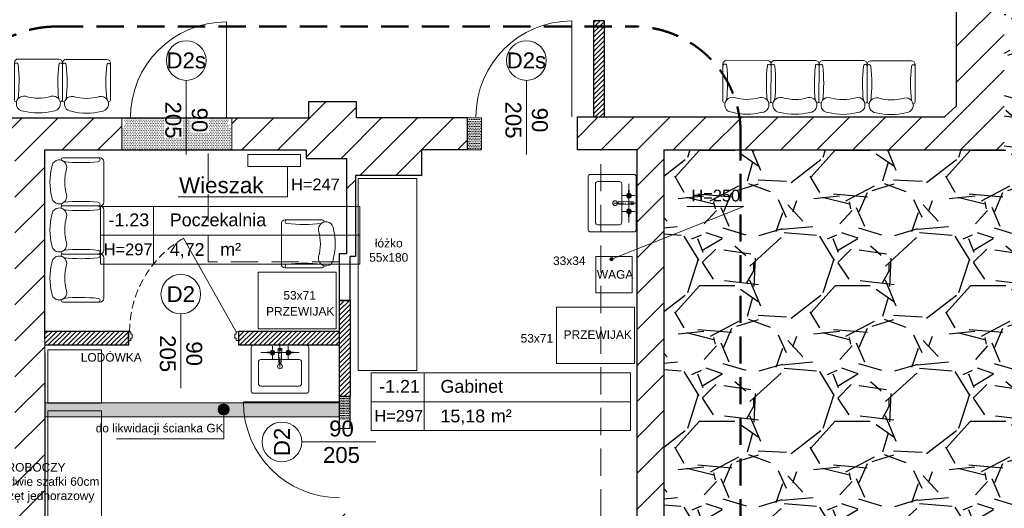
# Model space of a CAD drawing. Header units: millimetres. Extents: x 26866 to 1024070, y -428191 to 408885.
# Tile 232 of 248: x 211570 to 220796, y 390923 to 395503. Entities that reach past the tile are written whole.
import ezdxf

# ---------------------------------------------------------------- set-up
doc = ezdxf.new("R2010")
doc.units = ezdxf.units.MM
doc.header["$LTSCALE"] = 2
for name, pattern in [('DASHED', [19.05, 12.7, -6.35]), ('HIDDEN', [9.525, 6.35, -3.175]), ('HIDDENX2', [19.05, 12.7, -6.35])]:
    doc.linetypes.add(name, pattern=pattern)
for name, color, linetype, lineweight in [('0_OPIS', 7, 'Continuous', 13), ('3DPLAN_A_DRZWI', 173, 'Continuous', 5), ('3DPLAN_A_TABELKA POMIESZCZEŃ', 7, 'Continuous', 0), ('3DPLAN_A_WYSOKOŚCI ZMIANA', 144, 'HIDDENX2', 5), ('A_6_STOLARKA_DRZWI', 6, 'Continuous', 0), ('A_MEBLE', 9, 'Continuous', 5), ('A_STOL_OPIS', 55, 'Continuous', 5), ('A_WYBURZENIA', 6, 'Continuous', 0), ('A_ZESTAWIENIE STOLARKI', 3, 'Continuous', 15), ('AW_MEB_KUCH', 23, 'Continuous', 0), ('AW_WYM_WEW', 9, 'Continuous', 0), ('Opisy', 7, 'Continuous', 13)]:
    doc.layers.add(name, color=color, linetype=linetype, lineweight=lineweight)
for name, color, linetype in [('3DPLAN_A_KRESKOWANIE 1', 253, 'Continuous'), ('3DPLAN_A_OPIS', 8, 'Continuous'), ('3DPLAN_A_POMIESZCZENIE NUMER', 100, 'Continuous'), ('3DPLAN_K_NOŚNA', 7, 'Continuous'), ('A_POMIESZCZENIE OPIS', 100, 'Continuous')]:
    doc.layers.add(name, color=color, linetype=linetype)
doc.layers.add('FURNITURE ZD 1 500', color=7, linetype='Continuous', lineweight=13, true_color=0x9fa8a5)
doc.styles.add('ARIAL', font='arial.ttf')
doc.styles.add('TABEL1', font='txt')
pattern_1 = [(0, (11654.2993, -5535.6935), (0.79375, 1.5875), [0, -1.5875])]
pattern_2 = [(45, (23044.838, -26883.88), (-16.83798, 16.83798), [])]

# ---------------------------------------------------------------- blocks, each defined once
blk = doc.blocks.new('sillon 1')
for p, q in [((-0.331, -0.689), (-0.33, -0.178)), ((-0.305, -0.152), (-0.305, -0.152)), ((0.305, -0.152), (0.305, -0.152)), ((0.33, -0.178), (0.33, -0.689)), ((0.279, -0.739), (-0.28, -0.74))]:
    blk.add_line(p, q)
for centre, radius, start, end in [((0, -0.825), 0.825, 75.7655, 104.2656), ((-0.2, -0.128), 0.103, 91.5852, 282.6959), ((0.2, -0.128), 0.103, 257.3352, 88.4459), ((-0.305, -0.178), 0.0254, 90.0156, 180.0156), ((-2.455, -0.425), 2.188, 353.7526, 6.1565), ((0, -0.838), 0.635, 73.7554, 106.2758), ((2.454, -0.429), 2.188, 173.7526, 186.1565), ((0.305, -0.178), 0.0254, 0.0156, 90.0156), ((-0.305, -0.663), 0.0254, 180.0156, 0.0156), ((0.304, -0.663), 0.0254, 180.0156, 0.0156), ((-0.28, -0.689), 0.0508, 180.0156, 270.0156), ((0.279, -0.689), 0.0508, 270.0156, 0.0156)]:
    blk.add_arc(centre, radius, start, end)
blk = doc.blocks.new('D 90')
at = {"layer": '3DPLAN_A_DRZWI', "lineweight": 20}
blk.add_line((2.09, 3.66), (45, 79.79), dxfattribs=at)
at = {"layer": '3DPLAN_A_DRZWI'}
for points in [[(0, 3.66), (2.09, 3.66), (2.09, 1.57), (3.14, 1.57), (3.14, -1.57), (2.09, -1.57), (2.09, -3.66), (0, -3.66), (0, 3.66)], [(90, 3.66), (87.91, 3.66), (87.91, 1.57), (86.86, 1.57), (86.86, -1.57), (87.91, -1.57), (87.91, -3.66), (90, -3.66), (90, 3.66)]]:
    blk.add_lwpolyline(points, dxfattribs=at)
at = {"layer": '3DPLAN_A_DRZWI', "linetype": 'HIDDEN', "ltscale": 0.5}
blk.add_arc((1.03, 3.65), 87.92, 0.00563, 59.99437, dxfattribs=at)
blk = doc.blocks.new('tabelka dla tp')
at = {"layer": '3DPLAN_A_TABELKA POMIESZCZEŃ'}
for p, q in [((49.7, 54), (49.7, 0)), ((0, 27), (243.13, 27))]:
    blk.add_line(p, q, dxfattribs=at)
blk.add_lwpolyline([(0, 54), (243.13, 54), (243.13, 0), (0, 0)], close=True, dxfattribs=at)
at = {"layer": '3DPLAN_A_POMIESZCZENIE NUMER', "color": 7, "style": 'ARIAL'}
blk.add_attdef('NUMER', (2.23, 35.39), '', height=12, dxfattribs=at)
at = {"layer": 'A_POMIESZCZENIE OPIS', "insert": (112.2, 19.75), "char_height": 12, "width": 36.4122, "attachment_point": 1, "style": 'ARIAL'}
blk.add_mtext('{\\C7;m²}', dxfattribs=at)
at = {"layer": 'A_POMIESZCZENIE OPIS', "color": 7, "style": 'ARIAL'}
for tag, p in [('NAZWA', (51.73, 35.39)), ('POWIERZCHNIA', (51.06, 7.24))]:
    blk.add_attdef(tag, p, '', height=12, dxfattribs=at)
blk = doc.blocks.new('kondygnacja -1')
at = {"layer": '3DPLAN_A_KRESKOWANIE 1'}
h = blk.add_hatch(dxfattribs=at)
h.set_pattern_fill('ANSI31', color=256, scale=7.5, style=0)
h.set_pattern_definition(pattern_2)
h.paths.add_polyline_path([(31677.49, -24430.84), (30214.87, -24430.84), (30214.87, -24470.84), (30429.61, -24470.84), (30429.61, -24477.84), (30447.61, -24477.84), (30447.61, -24818.84), (30476.61, -24818.84), (30476.61, -24470.84), (31012.61, -24470.84), (31012.61, -24478.84), (31079.61, -24478.84), (31079.61, -24470.84), (31638.61, -24470.84), (31638.61, -25036.84), (31079.61, -25036.84), (31079.61, -25028.84), (31012.61, -25028.84), (31012.61, -25036.84), (30611.38, -25036.84), (30611.38, -25072.84), (31023.61, -25072.84), (31034.61, -25082.84), (31034.61, -25330.84), (31023.61, -25340.84), (30831.4, -25340.84, -0.038531), (30832.58, -25356.18), (30832.58, -25371.84), (31079.61, -25371.84), (31079.61, -25072.84), (31638.61, -25072.84), (31638.61, -25943.84), (30832.58, -25943.84), (30832.58, -26009.84), (31677.49, -26009.84)])
h.paths.add_polyline_path([(30682.61, -26009.84), (30832.58, -26009.84), (30832.58, -25943.84), (30760.61, -25943.84), (30760.61, -25454.67), (30735.61, -25464.58), (30735.61, -25943.84), (30682.61, -25943.84)])
h.paths.add_polyline_path([(30679.61, -25371.84), (30735.61, -25371.84), (30735.61, -25464.58), (30760.61, -25454.67), (30760.61, -25371.84), (30832.58, -25371.84), (30832.58, -25356.18, 0.038531), (30831.4, -25340.84), (30679.61, -25340.84)])
h.paths.add_polyline_path([(30355.83, -25371.84), (30425.61, -25371.84), (30425.61, -25379.84), (30463.61, -25379.84), (30463.61, -25424.74), (30471.61, -25424.74), (30471.61, -25395.84), (30533.61, -25395.84), (30533.61, -25371.84), (30576.61, -25371.84), (30576.61, -25341.84), (30472.61, -25341.84), (30472.61, -25326.84), (30427.61, -25326.84), (30427.61, -25341.84), (30355.83, -25341.84)])
h.paths.add_polyline_path([(30456.61, -25936.84), (30425.61, -25936.84), (30425.61, -25945.84), (30380.61, -25945.84), (30380.61, -26009.84), (30512.61, -26009.84), (30512.61, -25943.84), (30466.61, -25943.84), (30466.61, -25712.84), (30456.61, -25712.84)])
h.paths.add_polyline_path([(28888.61, -25941.84), (28888.61, -26009.84), (29013.61, -26009.84), (29013.61, -25941.84)])
h.paths.add_polyline_path([(28591.17, -26009.84), (28591.17, -25944.84), (28547.61, -25944.84), (28547.61, -26009.84)])
h.paths.add_polyline_path([(28624.61, -25870.53), (28654.8, -25870.53), (28654.8, -25924.53), (28624.61, -25924.53), (28624.61, -25944.84), (28591.17, -25944.84), (28591.17, -26009.84), (28713.61, -26009.84), (28713.61, -25941.84), (28672.61, -25941.84), (28672.61, -25932.84), (28657.61, -25932.84), (28657.61, -25716.84), (28624.61, -25716.84)])
h.paths.add_polyline_path([(28372.61, -25944.84), (28328.61, -25944.84), (28328.61, -25907.84), (28282.61, -25907.84), (28282.61, -25944.84), (28248.61, -25944.84), (28248.61, -26009.84), (28372.61, -26009.84)])
h.paths.add_polyline_path([(28092.61, -25563.84), (28054.61, -25563.84), (28054.61, -25383.84), (28067.6, -25383.84), (28067.61, -25375.84), (28340.61, -25375.84), (28340.61, -25341.84), (28070.61, -25341.84), (28070.61, -25332.84), (28030.61, -25332.84), (28030.61, -25395.6), (28048.71, -25395.6), (28048.71, -25449.6), (28030.61, -25449.6), (28030.61, -26009.84), (28073.61, -26009.84), (28073.61, -25944.84), (28054.61, -25944.84), (28054.61, -25668.84), (28092.61, -25668.84)])
h.paths.add_polyline_path([(27949.61, -25495.75), (27949.61, -25507.75), (27983.29, -25507.75), (27983.29, -25521.75), (27949.61, -25521.75), (27949.61, -25531.84), (27999.61, -25531.84), (27999.61, -25934.84), (27982.61, -25934.84), (27982.61, -25942.84), (27947.61, -25942.84), (27947.61, -26009.84), (28026.62, -26009.84), (28026.62, -25449.6), (27999.61, -25449.6), (27999.61, -25463.84), (27949.61, -25463.84), (27949.61, -25481.75), (27983.29, -25481.75), (27983.29, -25495.75)])
h.paths.add_polyline_path([(27982.61, -25361.84), (27952.61, -25361.84), (27952.61, -25332.84), (28026.62, -25332.84), (28026.62, -25395.6), (27999.61, -25395.6), (27999.61, -25377.84), (27982.61, -25377.84)])
h.paths.add_polyline_path([(26818.61, -25892.84), (26781.49, -25892.84), (26781.49, -26009.84), (26894.54, -26009.84), (26894.54, -25942.84), (26830.61, -25942.84), (26830.61, -25930.84), (26818.61, -25930.84)])
h.paths.add_polyline_path([(26894.54, -26009.84), (27115.94, -26009.84), (27115.94, -25942.84), (26894.54, -25942.84)])
h.paths.add_polyline_path([(27115.94, -25942.84), (27115.94, -26009.84), (27466.61, -26009.84), (27466.61, -25942.84), (27427.61, -25942.84), (27427.61, -25933.84), (27384.61, -25933.84), (27384.61, -25942.84)])
h.paths.add_polyline_path([(27641.61, -25942.84), (27641.61, -26009.84), (27802.61, -26009.84), (27802.61, -25942.84)])
h.paths.add_polyline_path([(30621.1, -25040.47), (30688.37, -25040.47), (30688.37, -25072.87), (30621.1, -25072.87)], flags=24)
h = blk.add_hatch(dxfattribs=at)
h.set_pattern_fill('ANSI31', color=256, scale=7.5, style=0)
h.set_pattern_definition(pattern_2)
h.paths.add_polyline_path([(29010.61, -24430.84), (28888.61, -24430.84), (28888.61, -24472.84), (29010.61, -24472.84)])
h.paths.add_polyline_path([(29275.57, -25037.84), (29257.61, -25037.84), (29257.61, -24471.84), (29273.61, -24471.84), (29273.61, -24468.84), (29303.61, -24468.84), (29303.61, -24430.84), (29185.61, -24430.84), (29185.61, -24471.84), (29228.61, -24471.84), (29228.61, -25049.84), (29175.02, -25049.84), (29175.02, -25053.06, 0.060091), (29177.89, -25076.84), (29272.38, -25076.84)])
h.paths.add_polyline_path([(29273.61, -25072.84), (29380.61, -25072.84), (29380.61, -25037.84), (29275.57, -25037.84), (29272.38, -25076.84), (29273.61, -25076.84)])
h.paths.add_polyline_path([(29498.61, -25037.84), (29480.61, -25037.84), (29480.61, -25072.84), (29708.61, -25072.84), (29708.61, -25039.85), (29536.61, -25039.85), (29536.61, -24939.85), (29498.61, -24939.85)])
h.paths.add_polyline_path([(29566.61, -24430.84), (29473.61, -24430.84), (29473.61, -24468.84), (29498.61, -24468.84), (29498.61, -24727.87), (29524.78, -24727.87), (29524.78, -24781.87), (29498.61, -24781.87), (29498.61, -24826.85), (29536.61, -24826.85), (29536.61, -24470.85), (29566.61, -24470.85)])
h.paths.add_polyline_path([(29736.61, -24430.84), (29736.61, -24470.85), (29828.61, -24470.85), (29828.61, -24472.85), (29873.61, -24472.85), (29873.61, -24470.85), (30016.87, -24470.85), (30016.87, -24430.84)])
h.paths.add_polyline_path([(30016.87, -24470.85), (30112.84, -24470.85), (30112.84, -24430.84), (30016.87, -24430.84)])
h.paths.add_polyline_path([(29864.61, -25141.84), (29835.61, -25141.84), (29835.61, -25153.06), (29864.61, -25153.06)])
h.paths.add_polyline_path([(29864.61, -25087.84), (29880.61, -25069.84), (30213.45, -25069.84, 0.042168), (30214.87, -25053.06), (30214.87, -25041.84), (30178.61, -25041.84), (30178.61, -24470.84), (30214.87, -24470.84), (30214.87, -24430.84), (30112.84, -24430.84), (30112.84, -24470.85), (30115.61, -24470.85), (30115.61, -24477.85), (30159.61, -24477.85), (30159.61, -25039.85), (29899.61, -25039.85), (29899.61, -25026.85), (29826.61, -25026.85), (29826.61, -25039.85), (29803.61, -25039.85), (29803.61, -25072.84), (29819.61, -25072.84), (29835.61, -25088.84), (29835.61, -25153.06), (29864.61, -25153.06)])
h.paths.add_polyline_path([(29463.61, -25369.84), (29509.61, -25369.84), (29509.61, -25408.84), (29538.61, -25408.84), (29538.61, -25366.84), (29765.61, -25366.84), (29765.61, -25448.84), (29937.61, -25448.84), (29937.61, -25366.84), (30091.06, -25366.84), (30091.06, -25356.18, -0.035999), (30092.09, -25341.84), (29880.61, -25341.84), (29864.61, -25325.84), (29864.61, -25261.84), (29835.61, -25261.84), (29835.61, -25325.84), (29819.61, -25341.84), (29463.61, -25341.84)])
h.paths.add_polyline_path([(30252.83, -25342.15), (30252.83, -25341.84), (30092.09, -25341.84, 0.035999), (30091.06, -25356.18), (30091.06, -25366.84), (30152.61, -25366.84), (30152.61, -25937.84), (30091.06, -25937.84), (30091.06, -26009.84), (30210.61, -26009.84), (30210.61, -25945.84), (30180.61, -25945.84), (30180.61, -25371.84), (30252.83, -25371.84), (30252.83, -25350.58), (30252.33, -25350.58), (30252.33, -25342.15)])
h.paths.add_polyline_path([(30081.99, -25665.13), (30231.69, -25665.13), (30231.69, -25700.22), (30081.99, -25700.22)], flags=9)
h.paths.add_polyline_path([(29875.61, -25931.84), (29829.61, -25931.84), (29829.61, -25937.84), (29781.61, -25937.84), (29781.61, -26009.84), (29917.61, -26009.84), (29917.61, -25937.84), (29875.61, -25937.84)])
h.paths.add_polyline_path([(29611.61, -26009.84), (29611.61, -25937.84), (29538.61, -25937.84), (29538.61, -25683.8), (29507.61, -25683.8), (29507.61, -25943.84), (29482.61, -25943.84), (29482.61, -26009.84)])
h.paths.add_polyline_path([(29282.81, -25653.75), (29568.72, -25653.75), (29568.72, -25738.67), (29282.81, -25738.67)], flags=9)
h.paths.add_polyline_path([(29479.61, -25623.84), (29507.61, -25623.84), (29507.61, -25683.8), (29538.61, -25683.8), (29538.61, -25498.84), (29509.61, -25498.84), (29509.61, -25608.84), (29479.61, -25608.84)])
h.paths.add_polyline_path([(29389.61, -25608.84), (29262.17, -25608.84), (29262.17, -25623.84), (29389.61, -25623.84)])
h.paths.add_polyline_path([(29312.61, -25943.84), (29275.61, -25943.84), (29275.61, -25936.84), (29262.17, -25936.84), (29262.17, -26009.84), (29312.61, -26009.84)])
h.paths.add_polyline_path([(29188.61, -26009.84), (29262.17, -26009.84), (29262.17, -25936.84), (29256.61, -25936.84), (29256.61, -25683.8), (29227.61, -25683.8), (29227.61, -25941.84), (29188.61, -25941.84)])
h.paths.add_polyline_path([(29227.61, -25683.8), (29256.61, -25683.8), (29256.61, -25623.84), (29262.17, -25623.84), (29262.17, -25608.84), (29259.61, -25608.84), (29259.61, -25369.84), (29262.17, -25369.84), (29262.17, -25356.18, 0.056395), (29259.64, -25333.84), (29224.61, -25333.84), (29224.61, -25341.84), (29157.61, -25341.84), (29157.61, -25371.84), (29227.61, -25371.84)])
h.paths.add_polyline_path([(29373.61, -25341.84), (29270.61, -25341.84), (29270.61, -25333.84), (29259.64, -25333.84, -0.056395), (29262.17, -25356.18), (29262.17, -25369.84), (29373.61, -25369.84)])
h.paths.add_polyline_path([(30170.11, -24767), (30186.53, -24767), (30186.53, -24787), (30170.11, -24787)], flags=24)
h.paths.add_polyline_path([(29566.12, -25338.58), (29633.39, -25338.58), (29633.39, -25370.98), (29566.12, -25370.98)], flags=24)
h.paths.add_polyline_path([(29957.21, -25338.58), (30024.48, -25338.58), (30024.48, -25370.98), (29957.21, -25370.98)], flags=24)
h.paths.add_polyline_path([(30179.86, -25902.33), (30243.82, -25902.33), (30243.82, -25910.46), (30179.86, -25910.46)], flags=24)
h = blk.add_hatch(dxfattribs=at)
h.set_pattern_fill('GRAVEL', color=256, scale=5, style=0)
h.set_pattern_definition([(228.0128, (91.44, 127), (-1016.0008633, -1143.0014045), [17.08605, -1691.525]), (184.9697, (80.01, 114.3), (1524.0024653, 126.9991038), [29.32025, -2902.7]), (132.5104, (50.8, 111.76), (1269.9990759, -1397.0013646), [20.6741, -2046.735]), (267.2737, (1.27, 80.01), (126.9994485, 2539.9991827), [26.70025, -2643.32]), (292.8337, (0, 53.34), (-635.0018028, 1524.0008665), [26.1817, -2591.99]), (357.2737, (10.16, 29.21), (-2539.9991827, 126.9994485), [26.70025, -2643.32]), (37.6942, (36.83, 27.94), (-1651.00104306, -1269.99886785), [35.3097, -3495.655]), (72.2553, (64.77, 49.53), (889.0017783, 2794.0008103), [33.336, -3300.265]), (121.4296, (74.93, 81.28), (-1016.0002618, 1650.998058), [26.79065, -2652.275]), (175.2364, (60.96, 104.14), (1396.9989027, -126.9988081), [30.58565, -1498.695]), (222.3974, (30.48, 106.68), (-1524.00004586, -1396.99818253), [39.5539, -3915.84]), (138.8141, (127, 78.74), (-888.9994337, 761.998828), [13.50025, -1336.53]), (171.4692, (116.84, 87.63), (1650.9974798, -254.00064), [25.6841, -2542.73]), (225, (91.44, 91.44), (-2e-14, -126.99991), [17.96045, -161.6445]), (203.1986, (82.55, 106.68), (635.002141, 254.001114), [9.67205, -957.53]), (291.8014, (73.66, 102.87), (-127.000089, 381.000245), [13.6783, -670.24]), (30.9638, (78.74, 90.17), (380.999598, 254.000198), [22.216, -718.315]), (161.5651, (97.79, 101.6), (254.000116, -126.99981), [16.06435, -385.545]), (16.3895, (0, 102.87), (1270.0007007, 380.9992075), [22.5044, -2227.94]), (70.3462, (21.59, 109.22), (-507.9985844, -1396.9980244), [18.87995, -1869.11]), (293.1986, (97.79, 127), (-254.001114, 635.002141), [19.344, -947.86]), (343.6105, (105.41, 109.22), (-1270.0007007, 380.9992075), [22.5044, -2227.94]), (339.444, (0, 24.13), (-635.000788, 253.999692), [21.70175, -1063.385]), (294.7751, (20.32, 16.51), (-634.9985202, 1396.9993513), [18.1836, -1800.18]), (66.8014, (99.06, 0), (254.001114, 635.002141), [19.344, -947.86]), (17.354, (106.68, 17.78), (-1651.0000891, -507.9992338), [21.28915, -2107.62]), (69.444, (36.83, 0), (-253.999692, -635.000788), [10.8509, -1074.24]), (101.3099, (91.44, 0), (-126.999373, 507.998373), [6.47575, -641.1]), (165.9638, (90.17, 6.35), (381.000268, -126.99978), [26.1817, -497.4525]), (186.009, (64.77, 12.7), (1269.9981272, 126.9997034), [24.26335, -2402.07]), (303.6901, (78.74, 78.74), (-127.000044, 253.999755), [18.3162, -439.589]), (353.1572, (88.9, 63.5), (2159.00089283, -254.0011376), [31.97785, -3165.8]), (60.9454, (120.65, 59.69), (-507.9988183, -888.9978805), [13.0754, -1294.47]), (90, (127, 71.12), (-127, 127), [7.62, -119.38]), (120.2564, (62.23, 16.51), (507.9989233, -888.9995516), [17.64335, -1746.695]), (48.0128, (53.34, 31.75), (1016.0008633, 1143.0014045), [34.17215, -1674.44]), (0, (76.2, 57.15), (127, 127), [33.02, -93.98]), (325.3048, (109.22, 57.15), (-1269.9977995, 889.0000845), [20.0805, -1987.965]), (254.0546, (125.73, 45.72), (-127.000324, -508.00121), [18.49145, -906.085]), (207.646, (120.65, 27.94), (-2412.99915245, -1270.00079874), [30.10725, -2980.625]), (175.4261, (93.98, 13.97), (-1651.00038024, 126.99938556), [31.85145, -3153.29]), (175.4261, (93.98, 13.97), (-1651.00038024, 126.99938556), [31.85145, -3153.29])])
h.paths.add_polyline_path([(31638.61, -25072.84), (31079.61, -25072.84), (31079.61, -25371.84), (30760.61, -25371.84), (30760.61, -25943.84), (31638.61, -25943.84)])
at = {"layer": '3DPLAN_A_OPIS', "lineweight": 0, "transparency": 33554687}
h = blk.add_hatch(dxfattribs=at)
h.set_pattern_fill('ANSI31', color=1)
h.set_pattern_definition([(45, (11654.2993, -5516.021), (-2.24506403, 2.24506403), [])])
h.paths.add_polyline_path([(30694.61, -25072.84), (30694.61, -25147.84), (30704.61, -25147.84), (30704.61, -25072.84)])
h.paths.add_polyline_path([(30704.61, -25250.84), (30694.61, -25250.84), (30694.61, -25340.84), (30704.61, -25340.84)])
h = blk.add_hatch(dxfattribs=at)
h.set_pattern_fill('ANSI31', color=1)
h.set_pattern_definition([(45, (11654.2993, -5516.021), (-2.24506403, 2.24506403), [])])
h.paths.add_polyline_path([(30456.61, -25602.84), (30466.61, -25602.84), (30466.61, -25512.84), (30456.61, -25512.84)])
h = blk.add_hatch(dxfattribs=at)
h.set_pattern_fill('ANSI31', color=1)
h.set_pattern_definition([(45, (11654.2993, -5509.021), (-2.24506403, 2.24506403), [])])
h.paths.add_polyline_path([(30180.61, -25554.84), (30180.61, -25541.84), (30259.33, -25541.84), (30259.33, -25554.84)])
h.paths.add_polyline_path([(30362.33, -25554.84), (30456.61, -25554.84), (30456.61, -25541.84), (30362.33, -25541.84)])
at = {"layer": '3DPLAN_A_TABELKA POMIESZCZEŃ', "ltscale": 0.5}
blk.add_hatch(color=7, dxfattribs=at).paths.add_polyline_path([(30710.11, -25474.1, 13.985421), (30710.18, -25473.67, 0.071503)])
at = {"layer": 'A_WYBURZENIA', "transparency": 33554687}
h = blk.add_hatch(dxfattribs=at)
h.set_pattern_fill('DOTS', color=256)
h.set_pattern_definition([(0, (11654.2993, -5181.2697), (0.79375, 1.5875), [0, -1.5875])])
h.paths.add_polyline_path([(30253.53, -25342.15), (30254.74, -25342.15), (30254.74, -25344.56), (30255.94, -25344.56), (30255.94, -25348.17), (30254.74, -25348.17), (30254.74, -25350.58), (30252.83, -25350.58), (30252.83, -25371.84), (30355.83, -25371.84), (30355.83, -25350.58), (30353.42, -25350.58), (30353.42, -25348.17), (30352.22, -25348.17), (30352.22, -25344.56), (30353.42, -25344.56), (30353.42, -25342.15), (30353.25, -25341.84), (30253.53, -25341.84, 0.000774), (30253.53, -25342.15)], is_closed=False)
h = blk.add_hatch(dxfattribs=at)
h.set_pattern_fill('DOTS', color=256)
h.set_pattern_definition([(0, (11654.2993, -5249.0212), (0.79375, 1.5875), [0, -1.5875])])
h.paths.add_polyline_path([(30589.61, -25341.84), (30576.61, -25341.84), (30576.61, -25371.84), (30589.61, -25371.84), (30589.61, -25341.84)], is_closed=False)
h = blk.add_hatch(dxfattribs=at)
h.set_pattern_fill('DOTS', color=256)
h.set_pattern_definition(pattern_1)
h.paths.add_polyline_path([(30456.61, -25621.84), (30456.61, -25608.84), (30180.61, -25608.84), (30180.61, -25621.84), (30456.61, -25621.84)], is_closed=False)
h = blk.add_hatch(dxfattribs=at)
h.set_pattern_fill('DOTS', color=256)
h.set_pattern_definition(pattern_1)
h.paths.add_polyline_path([(30456.61, -25632.84), (30466.61, -25632.84), (30466.61, -25602.84), (30456.61, -25602.84), (30456.61, -25632.84)], is_closed=False)
h.paths.add_polyline_path([(30441.33, -25625.21), (30476, -25625.21), (30476, -25665.24), (30441.33, -25665.24)], flags=9)
at = {"layer": 'Opisy', "ltscale": 0.5}
h = blk.add_hatch(color=256, dxfattribs=at)
h.dxf.hatch_style = 1
h.paths.add_polyline_path([(30346.68, -25620), (30346.68, -25610.1, 0.73336)])
h.paths.add_polyline_path([(30346.68, -25610.1), (30346.68, -25620, 0.076465), (30348.24, -25620.24, 1.165591)])
at = {"layer": '3DPLAN_A_OPIS', "color": 1, "lineweight": 30}
for p, q in [((30704.61, -25250.84), (30694.61, -25250.84)), ((30694.61, -25250.84), (30694.61, -25340.84)), ((30704.61, -25250.84), (30704.61, -25340.84)), ((30259.33, -25541.84), (30180.61, -25541.84)), ((30259.33, -25554.84), (30259.33, -25541.84)), ((30362.33, -25554.84), (30362.33, -25541.84)), ((30456.61, -25541.84), (30362.33, -25541.84)), ((30259.33, -25554.84), (30180.61, -25554.84)), ((30456.61, -25554.84), (30362.33, -25554.84))]:
    blk.add_line(p, q, dxfattribs=at)
blk.add_lwpolyline([(30456.61, -25512.84), (30466.61, -25512.84), (30466.61, -25602.84), (30456.61, -25602.84)], close=True, dxfattribs=at)
at = {"layer": '3DPLAN_A_TABELKA POMIESZCZEŃ', "color": 7, "ltscale": 0.5}
for p in [(30711.63, -25474.1), (30782.06, -25424.89)]:
    blk.add_line(p, (30835.67, -25424.89), dxfattribs=at)
blk.add_circle((30711.63, -25474.1), 1.51, dxfattribs=at)
at = {"layer": '3DPLAN_A_WYSOKOŚCI ZMIANA'}
for p, q in [((30333.61, -25476.84), (30333.61, -25371.84)), ((30701.61, -25943.84), (30701.61, -25371.84)), ((30456.61, -25476.84), (30333.61, -25476.84))]:
    blk.add_line(p, q, dxfattribs=at)
at = {"layer": '3DPLAN_K_NOŚNA'}
for p, q in [((31034.61, -25082.84), (31034.61, -25330.84)), ((30472.61, -25326.84), (30427.61, -25326.84)), ((30427.61, -25326.84), (30427.61, -25341.84)), ((30472.61, -25341.84), (30472.61, -25326.84)), ((31023.61, -25340.84), (31034.61, -25330.84)), ((29880.61, -25341.84), (30427.61, -25341.84)), ((30576.61, -25341.84), (30472.61, -25341.84)), ((30576.61, -25371.84), (30576.61, -25341.84)), ((30679.61, -25340.84), (31023.61, -25340.84)), ((30679.61, -25371.84), (30679.61, -25340.84)), ((30180.61, -25548.84), (30180.61, -25371.84)), ((30180.61, -25371.84), (30425.61, -25371.84)), ((30425.61, -25371.84), (30425.61, -25379.84)), ((30533.61, -25371.84), (30533.61, -25395.84)), ((30576.61, -25371.84), (30533.61, -25371.84)), ((30735.61, -25371.84), (30679.61, -25371.84)), ((30735.61, -25943.84), (30735.61, -25371.84)), ((30760.61, -25371.84), (30760.61, -25943.84)), ((30760.61, -25371.84), (31079.61, -25371.84)), ((30425.61, -25379.84), (30463.61, -25379.84)), ((30463.61, -25468.84), (30463.61, -25379.84)), ((30471.61, -25395.84), (30471.61, -25471.84)), ((30533.61, -25395.84), (30471.61, -25395.84)), ((30456.61, -25468.84), (30463.61, -25468.84)), ((30456.61, -25512.84), (30456.61, -25468.84)), ((30471.61, -25471.84), (30466.61, -25471.84)), ((30466.61, -25512.84), (30466.61, -25471.84)), ((30466.61, -25512.84), (30456.61, -25512.84)), ((30466.61, -25512.84), (30456.61, -25512.84)), ((30180.61, -25561.84), (30180.61, -25945.84)), ((30456.61, -25632.84), (30456.61, -25602.84)), ((30466.61, -25602.84), (30456.61, -25602.84)), ((30466.61, -25632.84), (30466.61, -25602.84))]:
    blk.add_line(p, q, dxfattribs=at)
at = {"layer": 'A_6_STOLARKA_DRZWI'}
for p, q in [((30350.76, -25341.84), (30350.76, -25251.84)), ((30674.53, -25340.84), (30674.53, -25250.84)), ((30456.61, -25607.84), (30366.61, -25607.84))]:
    blk.add_line(p, q, dxfattribs=at)
for centre, start, end in [((30350.76, -25341.84), 90, 179.99992), ((30674.53, -25340.84), 90, 179.99992), ((30456.61, -25607.84), 180, 269.99992)]:
    blk.add_arc(centre, 90, start, end, dxfattribs=at)
at = {"layer": 'A_MEBLE'}
blk.add_line((30180.61, -25561.84), (30180.61, -25548.84), dxfattribs=at)
at = {"layer": 'A_STOL_OPIS'}
for p, q in [((30313.12, -25376.02), (30313.12, -25306.57)), ((30631.82, -25376.02), (30631.82, -25306.57)), ((30308.01, -25594.97), (30308.01, -25525.53)), ((30490.78, -25645.48), (30421.34, -25645.48))]:
    blk.add_line(p, q, dxfattribs=at)
at = {"layer": 'A_WYBURZENIA', "transparency": 33554687}
blk.add_line((30466.61, -25632.84), (30456.61, -25632.84), dxfattribs=at)
at = {"layer": 'A_WYBURZENIA'}
blk.add_lwpolyline([(30252.83, -25371.84), (30355.83, -25371.84), (30355.83, -25341.84), (30252.83, -25341.84)], close=True, dxfattribs=at)
at = {"layer": 'A_WYBURZENIA', "transparency": 33554687}
for points in [[(30589.61, -25371.84), (30576.61, -25371.84), (30576.61, -25341.84), (30589.61, -25341.84)], [(30180.61, -25621.84), (30456.61, -25621.84), (30456.61, -25608.84), (30180.61, -25608.84)]]:
    blk.add_lwpolyline(points, close=True, dxfattribs=at)
at = {"layer": 'A_ZESTAWIENIE STOLARKI', "ltscale": 0.25}
for centre in [(30313.12, -25288), (30631.82, -25288), (30308.01, -25506.95), (30402.76, -25645.48)]:
    blk.add_circle(centre, 18.58, dxfattribs=at)
at = {"layer": 'AW_MEB_KUCH', "ltscale": 0.1}
for points in [[(30233.56, -25609.13), (30183.56, -25609.13), (30183.56, -25559.13), (30233.56, -25559.13)], [(30233.56, -25781.19), (30183.56, -25781.19), (30183.56, -25616.48), (30233.56, -25616.48)]]:
    blk.add_lwpolyline(points, close=True, dxfattribs=at)
at = {"layer": 'AW_WYM_WEW', "ltscale": 0.5}
blk.add_lwpolyline([(30370.67, -25387.19), (30370.67, -25376.19), (30420.02, -25376.19), (30420.02, -25387.19)], close=True, dxfattribs=at)
blk.add_lwpolyline([(30370.67, -25387.19), (30370.67, -25376.19), (30420.02, -25376.19), (30420.02, -25387.19)], close=True, dxfattribs=at)
at = {"layer": 'FURNITURE ZD 1 500', "lineweight": 0, "ltscale": 0.0235}
for p, q in [((30689.69, -25446.44), (30689.69, -25396.94)), ((30732.44, -25394.69), (30691.94, -25394.69)), ((30734.69, -25446.44), (30734.69, -25396.94)), ((30696.44, -25439.69), (30696.44, -25403.69)), ((30718.94, -25401.44), (30698.69, -25401.44)), ((30721.19, -25439.69), (30721.19, -25403.69)), ((30727.94, -25439.69), (30727.94, -25403.69)), ((30722, -25414.67), (30726.8, -25414.67)), ((30727.36, -25414.67), (30728.34, -25414.67)), ((30727.5, -25409.62), (30727.5, -25415.37)), ((30727.5, -25415.37), (30728.18, -25415.37)), ((30727.83, -25408.83), (30727.83, -25413.52)), ((30727.83, -25415.4), (30727.83, -25413.94)), ((30727.83, -25415.54), (30727.83, -25419.89)), ((30728.18, -25415.37), (30728.18, -25409.62)), ((30728.97, -25414.67), (30733.66, -25414.67)), ((30713.78, -25421.69), (30723.53, -25421.69)), ((30731.73, -25420.1), (30717.95, -25420.58)), ((30717.95, -25422.8), (30717.95, -25420.58)), ((30717.95, -25422.8), (30731.73, -25423.27)), ((30724.36, -25421.69), (30724.92, -25421.69)), ((30726.73, -25421.69), (30735.61, -25421.69)), ((30727.83, -25423.56), (30727.83, -25428.25)), ((30731.73, -25423.27), (30731.73, -25420.1)), ((30722, -25429.39), (30726.8, -25429.39)), ((30727.36, -25429.39), (30728.34, -25429.39)), ((30727.5, -25434.45), (30727.5, -25428.7)), ((30727.5, -25428.7), (30728.18, -25428.7)), ((30727.83, -25428.67), (30727.83, -25429.78)), ((30727.83, -25430.27), (30727.83, -25435.23)), ((30728.18, -25428.7), (30728.18, -25434.45)), ((30728.97, -25429.39), (30733.66, -25429.39)), ((30718.94, -25441.94), (30698.69, -25441.94)), ((30732.44, -25448.69), (30691.94, -25448.69)), ((30425.68, -25554.84), (30376.18, -25554.84)), ((30400.93, -25562.79), (30400.93, -25553.92)), ((30373.93, -25557.09), (30373.93, -25597.59)), ((30418.93, -25561.59), (30382.93, -25561.59)), ((30388.08, -25561.69), (30392.77, -25561.69)), ((30394.62, -25561.35), (30388.86, -25561.35)), ((30388.86, -25562.02), (30394.62, -25562.02)), ((30394.65, -25561.69), (30393.19, -25561.69)), ((30393.91, -25560.56), (30393.91, -25555.86)), ((30393.91, -25562.16), (30393.91, -25561.19)), ((30393.91, -25567.53), (30393.91, -25562.72)), ((30394.62, -25562.02), (30394.62, -25561.35)), ((30394.79, -25561.69), (30399.13, -25561.69)), ((30399.35, -25557.8), (30399.82, -25571.57)), ((30402.52, -25557.8), (30399.35, -25557.8)), ((30402.04, -25571.57), (30402.52, -25557.8)), ((30402.81, -25561.69), (30407.49, -25561.69)), ((30407.91, -25561.69), (30409.03, -25561.69)), ((30407.94, -25561.35), (30413.7, -25561.35)), ((30407.94, -25562.02), (30407.94, -25561.35)), ((30413.7, -25562.02), (30407.94, -25562.02)), ((30408.64, -25560.56), (30408.64, -25555.86)), ((30408.64, -25562.16), (30408.64, -25561.19)), ((30408.64, -25567.53), (30408.64, -25562.72)), ((30409.52, -25561.69), (30414.47, -25561.69)), ((30427.93, -25557.09), (30427.93, -25597.59)), ((30380.68, -25570.59), (30380.68, -25590.84)), ((30418.93, -25568.34), (30382.93, -25568.34)), ((30402.04, -25571.57), (30399.82, -25571.57)), ((30400.93, -25565.16), (30400.93, -25564.6)), ((30400.93, -25575.75), (30400.93, -25566)), ((30421.18, -25570.59), (30421.18, -25590.84)), ((30425.68, -25599.84), (30376.18, -25599.84)), ((30418.93, -25593.09), (30382.93, -25593.09))]:
    blk.add_line(p, q, dxfattribs=at)
at = {"layer": 'FURNITURE ZD 1 500', "lineweight": 0}
for points in [[(30529.04, -25578.64), (30474.04, -25578.64), (30474.04, -25398.64), (30529.04, -25398.64)], [(30730.87, -25505.85), (30696.87, -25505.85), (30696.87, -25471.85), (30730.87, -25471.85)], [(30453.64, -25539.38), (30380.64, -25539.38), (30380.64, -25486.38), (30453.64, -25486.38)], [(30733.04, -25572.06), (30660.04, -25572.06), (30660.04, -25519.06), (30733.04, -25519.06)]]:
    blk.add_lwpolyline(points, close=True, dxfattribs=at)
at = {"layer": 'FURNITURE ZD 1 500', "lineweight": 0, "ltscale": 0.0235}
for centre, radius in [((30727.83, -25414.67), 2.19), ((30727.83, -25414.67), 1.46), ((30714.89, -25421.69), 2.23), ((30730.31, -25421.73), 0.68), ((30727.83, -25429.39), 2.19), ((30727.83, -25429.39), 1.46), ((30393.91, -25561.69), 2.19), ((30393.91, -25561.69), 1.46), ((30400.98, -25559.21), 0.68), ((30408.64, -25561.69), 2.19), ((30408.64, -25561.69), 1.46), ((30400.93, -25574.64), 2.23)]:
    blk.add_circle(centre, radius, dxfattribs=at)
for centre, start, end in [((30691.94, -25396.94), 90, 180), ((30732.44, -25396.94), 0, 90), ((30698.69, -25403.69), 90, 180), ((30718.94, -25403.69), 0, 90), ((30698.69, -25439.69), 180, 270), ((30718.94, -25439.69), 270, 0), ((30691.94, -25446.44), 180, 270), ((30732.44, -25446.44), 270, 0), ((30376.18, -25557.09), 90, 180), ((30425.68, -25557.09), 0, 90), ((30382.93, -25570.59), 90, 180), ((30418.93, -25570.59), 0, 90), ((30382.93, -25590.84), 180, 270), ((30418.93, -25590.84), 270, 0), ((30376.18, -25597.59), 180, 270), ((30425.68, -25597.59), 270, 0)]:
    blk.add_arc(centre, 2.25, start, end, dxfattribs=at)
at = {"layer": 'Opisy', "ltscale": 0.5}
for p in [(30407.89, -25387.19), (30305.48, -25415.64)]:
    blk.add_line(p, (30407.89, -25415.64), dxfattribs=at)
at = {"layer": 'Opisy', "color": 1, "linetype": 'DASHED', "lineweight": 50}
blk.add_lwpolyline([(30191.06, -25256.18), (30732.58, -25256.18, -0.414214), (30832.58, -25356.18), (30832.58, -26124.03, -0.414214), (30732.58, -26224.03), (30191.06, -26224.03, -0.414214), (30091.06, -26124.03), (30091.06, -25356.18, -0.414214)], format="xyb", close=True, dxfattribs=at)
at = {"layer": 'Opisy', "ltscale": 0.5}
blk.add_lwpolyline([(30247.76, -25642.49), (30348.24, -25642.49), (30348.24, -25615.05)], dxfattribs=at)
blk.add_circle((30348.24, -25615.05), 5.19, dxfattribs=at)
at = {"layer": '3DPLAN_A_DRZWI', "xscale": -1.15, "yscale": 1.15, "zscale": 1.15}
blk.add_blockref('D 90', (30362.33, -25546.36), dxfattribs=at)
at = {"layer": '3DPLAN_A_TABELKA POMIESZCZEŃ', "color": 7, "ltscale": 0.5}
ref = blk.add_blockref('tabelka dla tp', (30232.71, -25478.74), dxfattribs=at)
ref.add_attrib('NUMER', '-1.23', (30240.23, -25443.35), dxfattribs={"layer": '3DPLAN_A_POMIESZCZENIE NUMER', "color": 0, "height": 12, "style": 'ARIAL'})
ref.add_attrib('NAZWA', 'Poczekalnia', (30297.66, -25443.35), dxfattribs={"layer": 'A_POMIESZCZENIE OPIS', "color": 0, "height": 12, "style": 'ARIAL'})
ref.add_attrib('POWIERZCHNIA', '4,72', (30297.66, -25471.1), dxfattribs={"layer": 'A_POMIESZCZENIE OPIS', "color": 0, "height": 12, "style": 'ARIAL'})
at = {"layer": '3DPLAN_A_TABELKA POMIESZCZEŃ', "ltscale": 0.5}
ref = blk.add_blockref('tabelka dla tp', (30486.31, -25634.79), dxfattribs=at)
ref.add_attrib('NUMER', '-1.21', (30493.84, -25599.4), dxfattribs={"layer": '3DPLAN_A_POMIESZCZENIE NUMER', "color": 0, "height": 12, "style": 'ARIAL'})
ref.add_attrib('NAZWA', 'Gabinet', (30551.27, -25599.4), dxfattribs={"layer": 'A_POMIESZCZENIE OPIS', "color": 0, "height": 12, "style": 'ARIAL'})
ref.add_attrib('POWIERZCHNIA', '15,18', (30551.27, -25627.15), dxfattribs={"layer": 'A_POMIESZCZENIE OPIS', "color": 0, "height": 12, "style": 'ARIAL'})
at = {"layer": 'AW_WYM_WEW', "ltscale": 0.5, "xscale": 68.17499999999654, "yscale": 68.17499999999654, "zscale": 68.17499999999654, "rotation": 179.8540040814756}
for p in [(30838.39, -25338.26), (30883.41, -25338.35), (30928.43, -25338.45), (30973.46, -25338.7)]:
    blk.add_blockref('sillon 1', p, dxfattribs=at)
at = {"layer": 'FURNITURE ZD 1 500', "lineweight": 0, "yscale": 68.17499999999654, "zscale": 68.17499999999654}
for p, xscale, rotation in [((30174.51, -25337.11), 68.17499999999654, 179.8540040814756), ((30219.53, -25337.35), 68.17499999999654, 179.8540040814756), ((30185.37, -25401.82), 68.17499999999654, 90.00000000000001), ((30185.37, -25446.84), 68.17499999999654, 90.00000000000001), ((30452.65, -25459.83), -68.17499999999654, 270), ((30185.38, -25491.86), 68.17499999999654, 90.00000000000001)]:
    blk.add_blockref('sillon 1', p, dxfattribs=dict(at, xscale=xscale, rotation=rotation))
at = {"layer": '3DPLAN_A_OPIS', "color": 1, "lineweight": 30, "style": 'ARIAL'}
for tag, p in [('PRZESUNIĘCIE_WEJŚCIA', (27655.16, -24535.33)), ('WYŁĄCZONE', (27007.18, -24723.98)), ('Z_OPRACOWANIA', (26996.84, -24746.42)), ('WYŁĄCZONE', (30803.05, -24760.87)), ('Z_OPRACOWANIA', (30792.71, -24783.3)), ('WYŁĄCZONE', (28894.9, -24826.59)), ('Z_OPRACOWANIA', (28884.56, -24849.03)), ('POWIĘKSZENIE_WEJŚCIA', (28313.68, -25144.41)), ('POWIĘKSZENIE_WEJŚCIA', (29600.62, -25191.36)), ('POWIĘKSZENIE_WEJŚCIA', (28011.45, -25235.42)), ('WYŁĄCZONE', (29754.42, -25678.17)), ('Z_OPRACOWANIA', (29744.08, -25700.6)), ('WYJŚCIE_EWAKUACYJNE', (27763.79, -26106.07))]:
    blk.add_attdef(tag, p, '', height=12, dxfattribs=at)
at = {"layer": '3DPLAN_A_OPIS', "color": 0, "lineweight": 30, "style": 'ARIAL'}
for tag, p in [('UGUL_1', (29350.3, -24586.01)), ('UGUL_2', (29622.92, -24586.01)), ('UGUL_3', (29833.15, -24586.01))]:
    blk.add_attdef(tag, p, '', height=12, dxfattribs=at)
at = {"layer": '3DPLAN_A_TABELKA POMIESZCZEŃ', "color": 7, "ltscale": 0.5, "char_height": 11, "width": 59.2068, "attachment_point": 1, "style": 'ARIAL'}
for s, insert in [('H=247', (30411.25, -25398.62)), ('H=250', (30786.39, -25409.08)), ('H=297', (30235.78, -25459.51)), ('H=297', (30489.38, -25615.56))]:
    blk.add_mtext(s, dxfattribs=dict(at, insert=insert))
at = {"layer": '3DPLAN_A_TABELKA POMIESZCZEŃ', "ltscale": 0.5, "style": 'ARIAL'}
for tag, p in [('KURTYNA', (27861.91, -26064.85)), ('POWIETRZNA', (27861.91, -26084.56))]:
    blk.add_attdef(tag, p, '', height=12, dxfattribs=at)
at = {"layer": 'A_STOL_OPIS', "ltscale": 0.2, "char_height": 14.872, "attachment_point": 1, "rotation": 270, "style": 'TABEL1'}
for insert in [(30333.14, -25314.63), (30651.84, -25314.63), (30328.02, -25533.58)]:
    blk.add_mtext_dynamic_manual_height_columns('\\pxqc;{\\fArial|b0|i0|c238|p34;90\\P205}', width=58.3206, gutter_width=80, heights=[0], dxfattribs=dict(at, insert=insert))
at = {"layer": 'A_STOL_OPIS', "ltscale": 0.2, "insert": (30429.39, -25625.46), "char_height": 14.872, "attachment_point": 1, "style": 'TABEL1'}
blk.add_mtext_dynamic_manual_height_columns('\\pxqc;{\\fArial|b0|i0|c238|p34;90\\P205}', width=58.3206, gutter_width=80, heights=[0], dxfattribs=at)
at = {"layer": 'A_ZESTAWIENIE STOLARKI', "ltscale": 0.2, "char_height": 14.872, "attachment_point": 5, "style": 'TABEL1'}
for s, insert in [('{\\fArial|b0|i0|c238|p34;D2s}', (30313.12, -25288)), ('{\\fArial|b0|i0|c238|p34;D2s}', (30631.82, -25288)), ('{\\fArial|b0|i0|c238|p34;D2}', (30308.01, -25506.95))]:
    blk.add_mtext_dynamic_manual_height_columns(s, width=58.3206, gutter_width=80, heights=[0], dxfattribs=dict(at, insert=insert))
at = {"layer": 'A_ZESTAWIENIE STOLARKI', "ltscale": 0.2, "insert": (30402.76, -25645.48), "char_height": 14.872, "attachment_point": 5, "rotation": 90, "style": 'TABEL1'}
blk.add_mtext_dynamic_manual_height_columns('{\\fArial|b0|i0|c238|p34;D2}', width=58.3206, gutter_width=80, heights=[0], dxfattribs=at)
at = {"layer": 'Opisy', "ltscale": 0.5, "attachment_point": 1, "style": 'ARIAL'}
for s, insert, char_height, width in [('Wieszak', (30306.31, -25397.36), 15, 685.9992), ('\\pxqc;łóżko\\P55x180', (30465.63, -25455.22), 8, 74.3914), ('\\pxqc;33x34', (30634.79, -25471.68), 8, 74.3914), ('\\pxqc;WAGA', (30677.7, -25484.5), 8, 74.3914), ('\\pxqc;53x71', (30382.16, -25504.07), 8, 74.3914), ('\\pxqc;PRZEWIJAK', (30382.71, -25519.07), 8, 74.3914), ('\\pxqc;53x71', (30604.44, -25544.32), 8, 74.3914), ('\\pxqc;PRZEWIJAK', (30661.43, -25540.87), 8, 74.3914), ('\\pxqc;LODÓWKA', (30205.65, -25562.21), 8, 74.3914), ('\\pxqc;do likwidacji ścianka GK', (30180.02, -25628.56), 8, 216.3239), ('\\pxqc;BLAT ROBOCZY\\Ppod spodem dwie szafki 60cm\\Pna leki  i sprzęt jednorazowy', (30001.72, -25665.27), 8, 310.2669)]:
    blk.add_mtext(s, dxfattribs=dict(at, insert=insert, char_height=char_height, width=width))

msp = doc.modelspace()

# ---------------------------------------------------------------- block references
at = {"layer": '0_OPIS', "xscale": 10, "yscale": 10, "zscale": 10}
msp.add_blockref('kondygnacja -1', (-90000, 648000), dxfattribs=at)

doc.saveas('drawing.dxf')
